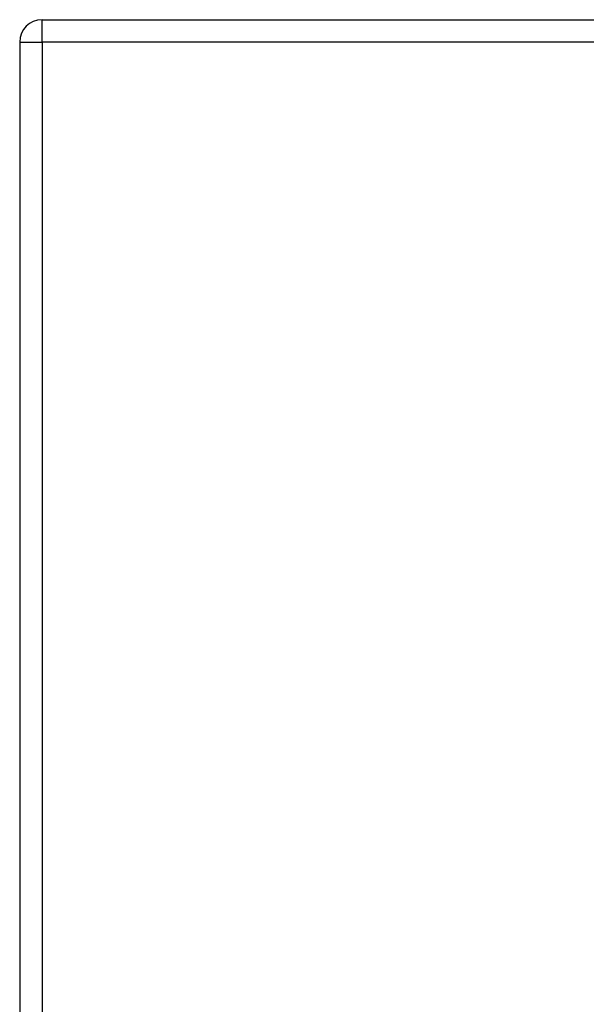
# Model space of a CAD drawing. Header units: inches. Extents: x 19 to 626, y 56 to 294.
# Tile 241 of 256: x 202.19 to 204.71, y 193.62 to 197.99. Entities that reach past the tile are written whole.
import ezdxf

# ---------------------------------------------------------------- set-up
doc = ezdxf.new("R2010")
doc.units = ezdxf.units.IN
doc.header["$MEASUREMENT"] = 0
doc.layers.add('Visible Edges(ANSI)', color=7, linetype='Continuous', lineweight=25)
doc.layers.add('Visible Tangent Edges(ANSI)', color=7, linetype='Continuous', lineweight=25)

msp = doc.modelspace()

# ---------------------------------------------------------------- linework, layer by layer
at = {"layer": 'Visible Edges(ANSI)'}
for p, q in [((202.2915, 197.9884), (267.8965, 197.9884)), ((202.1925, 197.8894), (202.1925, 161.1694))]:
    msp.add_line(p, q, dxfattribs=at)
msp.add_arc((202.2915, 197.8894), 0.099, 90, 180, dxfattribs=at)
at = {"layer": 'Visible Tangent Edges(ANSI)'}
for p, q in [((202.2915, 197.8894), (202.2915, 197.9884)), ((202.1925, 197.8894), (202.2915, 197.8894)), ((267.8965, 197.8894), (202.2915, 197.8894)), ((202.2915, 197.8894), (202.2915, 161.1694))]:
    msp.add_line(p, q, dxfattribs=at)

doc.saveas('drawing.dxf')
